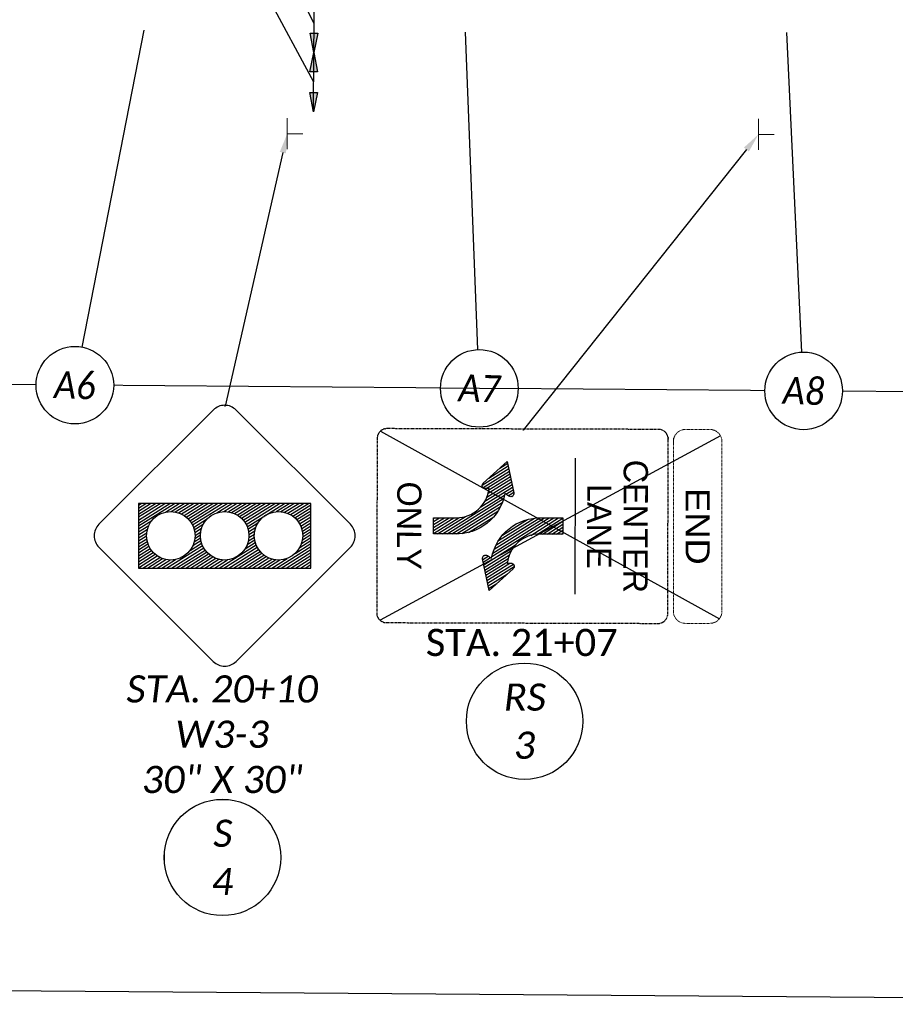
# Model space of a CAD drawing. Header units: feet. Extents: x 2241205 to 2250852, y 595253 to 597159.
# Tile 9 of 32: x 2245312 to 2245492, y 596044 to 596247. Entities that reach past the tile are written whole.
import ezdxf
from ezdxf import colors
from ezdxf.entities.mleader import LeaderData, LeaderLine
from ezdxf.enums import TextEntityAlignment as Align
from ezdxf.math import Vec2, Vec3

# ---------------------------------------------------------------- set-up
doc = ezdxf.new("R2010")
doc.units = ezdxf.units.FT
doc.header["$MEASUREMENT"] = 0
doc.set_wipeout_variables(frame=1)
doc.linetypes.add('HIDDEN2', pattern=[0.1875, 0.125, -0.0625])
for name, color, linetype in [('MT_P_Edge_Line', 7, 'Continuous'), ('PM_P_Text', 7, 'Continuous'), ('SN_P_Signs', 120, 'Continuous'), ('SN_P_Text', 7, 'Continuous'), ('SN_X_Public', 3, 'Continuous'), ('SN_X_Text', 7, 'Continuous'), ('TX_P_20', 7, 'Continuous')]:
    doc.layers.add(name, color=color, linetype=linetype)
doc.layers.add('SC_Scratch1', color=7, linetype='Continuous', plot=False)
doc.styles.add('P_Slanted_Normal', font='calibrii.ttf', dxfattribs={"height": 0.14})
doc.styles.get("Standard").update_dxf_attribs({"font": 'arial.ttf'})
doc.styles.add('Straight-Normal', font='font30.shx', dxfattribs={"height": 0.14})
doc.styles.add('X_Straight_Normal', font='calibril.ttf', dxfattribs={"height": 0.14})

# ---------------------------------------------------------------- blocks, each defined once
blk = doc.blocks.new('*U1213')
blk.add_wipeout([(-0.1996, 0.0154), (-0.1979, 0.0302), (-0.1946, 0.0468), (-0.1907, 0.0607), (-0.1856, 0.075), (-0.1791, 0.0893), (-0.1718, 0.1028), (-0.1639, 0.1149), (-0.1564, 0.1249), (-0.1478, 0.1351), (-0.1377, 0.1454), (-0.1256, 0.1559), (-0.115, 0.1639), (-0.1058, 0.1699), (-0.0947, 0.1764), (-0.083, 0.1822), (-0.0703, 0.1875), (-0.056, 0.1922), (-0.0388, 0.1964), (-0.024, 0.1988), (-0.0082, 0.2001), (0.0001, 0.2003), (0.0146, 0.1997), (0.0292, 0.1981), (0.0462, 0.1949), (0.0605, 0.1909), (0.0744, 0.1859), (0.0908, 0.1785), (0.1029, 0.1718), (0.114, 0.1647), (0.1255, 0.1561), (0.1362, 0.1469), (0.1457, 0.1374), (0.1538, 0.1283), (0.1608, 0.1195), (0.1695, 0.1067), (0.1766, 0.0945), (0.1828, 0.082), (0.188, 0.0691), (0.1919, 0.0576), (0.1951, 0.0455), (0.1971, 0.0355), (0.1987, 0.025), (0.2, 0.012), (0.2003, 0), (0.1999, -0.0132), (0.1985, -0.027), (0.1963, -0.0398), (0.1937, -0.0512), (0.1904, -0.0623), (0.1864, -0.0732), (0.1826, -0.0823), (0.1764, -0.0948), (0.1705, -0.1052), (0.1641, -0.1148), (0.1555, -0.1262), (0.1478, -0.1352), (0.1417, -0.1415), (0.1327, -0.15), (0.1263, -0.1555), (0.1155, -0.1636), (0.1013, -0.1727), (0.0864, -0.1807), (0.0754, -0.1855), (0.063, -0.1901), (0.0466, -0.1947), (0.038, -0.1966), (0.0258, -0.1986), (0.0166, -0.1995), (0.0072, -0.2001), (0.0001, -0.2002), (-0.0041, -0.2002), (-0.0117, -0.1999), (-0.0185, -0.1994), (-0.0265, -0.1985), (-0.0345, -0.1972), (-0.043, -0.1955), (-0.0517, -0.1934), (-0.0617, -0.1905), (-0.0771, -0.1848), (-0.0902, -0.1787), (-0.1007, -0.173), (-0.1125, -0.1656), (-0.1219, -0.1588), (-0.1332, -0.1494), (-0.146, -0.137), (-0.1551, -0.1266), (-0.1646, -0.1139), (-0.171, -0.1041), (-0.1778, -0.0919), (-0.184, -0.0788), (-0.1893, -0.0649), (-0.194, -0.0495), (-0.1968, -0.0363), (-0.1989, -0.0223), (-0.1999, -0.01), (-0.2002, 0)])
at = {"flags": 128}
blk.add_lwpolyline([(-0.0147, 0.1995), (-0.1348, 1.8323)], dxfattribs=at)
blk.add_circle((0, 0), 0.2)
at = {"style": 'P_Slanted_Normal', "width": 0.9, "flags": 8}
blk.add_attdef('ITEMTYPE', text='', height=0.14, dxfattribs=at).set_placement((0, 0), align=Align.MIDDLE_CENTER)
blk = doc.blocks.new('*U1234')
blk.add_wipeout([(-0.1996, 0.0154), (-0.1979, 0.0302), (-0.1946, 0.0468), (-0.1907, 0.0607), (-0.1856, 0.075), (-0.1791, 0.0893), (-0.1718, 0.1028), (-0.1639, 0.1149), (-0.1564, 0.1249), (-0.1478, 0.1351), (-0.1377, 0.1454), (-0.1256, 0.1559), (-0.115, 0.1639), (-0.1058, 0.1699), (-0.0947, 0.1764), (-0.083, 0.1822), (-0.0703, 0.1875), (-0.056, 0.1922), (-0.0388, 0.1964), (-0.024, 0.1988), (-0.0082, 0.2001), (0.0001, 0.2003), (0.0146, 0.1997), (0.0292, 0.1981), (0.0462, 0.1949), (0.0605, 0.1909), (0.0744, 0.1859), (0.0908, 0.1785), (0.1029, 0.1718), (0.114, 0.1647), (0.1255, 0.1561), (0.1362, 0.1469), (0.1457, 0.1374), (0.1538, 0.1283), (0.1608, 0.1195), (0.1695, 0.1067), (0.1766, 0.0945), (0.1828, 0.082), (0.188, 0.0691), (0.1919, 0.0576), (0.1951, 0.0455), (0.1971, 0.0355), (0.1987, 0.025), (0.2, 0.012), (0.2003, 0), (0.1999, -0.0132), (0.1985, -0.027), (0.1963, -0.0398), (0.1937, -0.0512), (0.1904, -0.0623), (0.1864, -0.0732), (0.1826, -0.0823), (0.1764, -0.0948), (0.1705, -0.1052), (0.1641, -0.1148), (0.1555, -0.1262), (0.1478, -0.1352), (0.1417, -0.1415), (0.1327, -0.15), (0.1263, -0.1555), (0.1155, -0.1636), (0.1013, -0.1727), (0.0864, -0.1807), (0.0754, -0.1855), (0.063, -0.1901), (0.0466, -0.1947), (0.038, -0.1966), (0.0258, -0.1986), (0.0166, -0.1995), (0.0072, -0.2001), (0.0001, -0.2002), (-0.0041, -0.2002), (-0.0117, -0.1999), (-0.0185, -0.1994), (-0.0265, -0.1985), (-0.0345, -0.1972), (-0.043, -0.1955), (-0.0517, -0.1934), (-0.0617, -0.1905), (-0.0771, -0.1848), (-0.0902, -0.1787), (-0.1007, -0.173), (-0.1125, -0.1656), (-0.1219, -0.1588), (-0.1332, -0.1494), (-0.146, -0.137), (-0.1551, -0.1266), (-0.1646, -0.1139), (-0.171, -0.1041), (-0.1778, -0.0919), (-0.184, -0.0788), (-0.1893, -0.0649), (-0.194, -0.0495), (-0.1968, -0.0363), (-0.1989, -0.0223), (-0.1999, -0.01), (-0.2002, 0)])
at = {"flags": 128}
blk.add_lwpolyline([(0.0314, 0.1975), (0.2929, 1.841)], dxfattribs=at)
blk.add_circle((0, 0), 0.2)
at = {"style": 'P_Slanted_Normal', "width": 0.9, "flags": 8}
blk.add_attdef('ITEMTYPE', text='', height=0.14, dxfattribs=at).set_placement((0, 0), align=Align.MIDDLE_CENTER)
blk = doc.blocks.new('*U1235')
blk.add_wipeout([(-0.1996, 0.0154), (-0.1979, 0.0302), (-0.1946, 0.0468), (-0.1907, 0.0607), (-0.1856, 0.075), (-0.1791, 0.0893), (-0.1718, 0.1028), (-0.1639, 0.1149), (-0.1564, 0.1249), (-0.1478, 0.1351), (-0.1377, 0.1454), (-0.1256, 0.1559), (-0.115, 0.1639), (-0.1058, 0.1699), (-0.0947, 0.1764), (-0.083, 0.1822), (-0.0703, 0.1875), (-0.056, 0.1922), (-0.0388, 0.1964), (-0.024, 0.1988), (-0.0082, 0.2001), (0.0001, 0.2003), (0.0146, 0.1997), (0.0292, 0.1981), (0.0462, 0.1949), (0.0605, 0.1909), (0.0744, 0.1859), (0.0908, 0.1785), (0.1029, 0.1718), (0.114, 0.1647), (0.1255, 0.1561), (0.1362, 0.1469), (0.1457, 0.1374), (0.1538, 0.1283), (0.1608, 0.1195), (0.1695, 0.1067), (0.1766, 0.0945), (0.1828, 0.082), (0.188, 0.0691), (0.1919, 0.0576), (0.1951, 0.0455), (0.1971, 0.0355), (0.1987, 0.025), (0.2, 0.012), (0.2003, 0), (0.1999, -0.0132), (0.1985, -0.027), (0.1963, -0.0398), (0.1937, -0.0512), (0.1904, -0.0623), (0.1864, -0.0732), (0.1826, -0.0823), (0.1764, -0.0948), (0.1705, -0.1052), (0.1641, -0.1148), (0.1555, -0.1262), (0.1478, -0.1352), (0.1417, -0.1415), (0.1327, -0.15), (0.1263, -0.1555), (0.1155, -0.1636), (0.1013, -0.1727), (0.0864, -0.1807), (0.0754, -0.1855), (0.063, -0.1901), (0.0466, -0.1947), (0.038, -0.1966), (0.0258, -0.1986), (0.0166, -0.1995), (0.0072, -0.2001), (0.0001, -0.2002), (-0.0041, -0.2002), (-0.0117, -0.1999), (-0.0185, -0.1994), (-0.0265, -0.1985), (-0.0345, -0.1972), (-0.043, -0.1955), (-0.0517, -0.1934), (-0.0617, -0.1905), (-0.0771, -0.1848), (-0.0902, -0.1787), (-0.1007, -0.173), (-0.1125, -0.1656), (-0.1219, -0.1588), (-0.1332, -0.1494), (-0.146, -0.137), (-0.1551, -0.1266), (-0.1646, -0.1139), (-0.171, -0.1041), (-0.1778, -0.0919), (-0.184, -0.0788), (-0.1893, -0.0649), (-0.194, -0.0495), (-0.1968, -0.0363), (-0.1989, -0.0223), (-0.1999, -0.01), (-0.2002, 0)])
at = {"flags": 128}
blk.add_lwpolyline([(-0.0163, 0.1993), (-0.1506, 1.8431)], dxfattribs=at)
blk.add_circle((0, 0), 0.2)
at = {"style": 'P_Slanted_Normal', "width": 0.9, "flags": 8}
blk.add_attdef('ITEMTYPE', text='', height=0.14, dxfattribs=at).set_placement((0, 0), align=Align.MIDDLE_CENTER)
blk = doc.blocks.new('Dim1')
h = blk.add_hatch(color=4)
h.dxf.hatch_style = 1
h.paths.add_polyline_path([(0, 0), (-1, -0.2), (-1, 0.2)])
at = {"color": 4}
blk.add_lwpolyline([(0, 0), (-1, -0.2), (-1, 0.2), (0, 0)], dxfattribs=at)
blk = doc.blocks.new('SGN1P')
at = {"layer": 'SN_X_Public', "color": 3, "linetype": 'Continuous', "lineweight": 0}
for p, q in [((0, 0.08), (0, -0.08)), ((0, 0), (-0.08, 0))]:
    blk.add_line(p, q, dxfattribs=at)
blk = doc.blocks.new('A$C17dadd4c')
at = {"layer": 'SN_P_Signs', "linetype": 'Continuous'}
for p, q in [((-4.05, 40.94), (-6.39, 44.68)), ((-3.7, 41.37), (-5.77, 44.68)), ((-3.32, 41.75), (-5.16, 44.68)), ((-2.91, 42.08), (-4.54, 44.68)), ((-2.47, 42.36), (-3.92, 44.68)), ((-2, 42.6), (-3.31, 44.68)), ((-1.51, 42.78), (-2.69, 44.68)), ((-0.98, 42.92), (-2.08, 44.68)), ((-0.41, 43), (-1.46, 44.68)), ((0.2, 43.01), (-0.85, 44.68)), ((0.86, 42.94), (-0.23, 44.68)), ((1.59, 42.76), (0.38, 44.68)), ((2.44, 42.38), (1, 44.68)), ((3.64, 41.44), (1.62, 44.68)), ((6.67, 37.58), (2.23, 44.68)), ((6.67, 38.57), (2.85, 44.68)), ((6.67, 39.55), (3.46, 44.68)), ((6.67, 40.54), (4.08, 44.68)), ((6.67, 41.52), (4.69, 44.68)), ((6.67, 42.51), (5.31, 44.68)), ((6.67, 43.51), (5.93, 44.68)), ((6.67, 44.49), (6.55, 44.68)), ((-4.36, 40.46), (-6.67, 44.15)), ((-4.63, 39.9), (-6.67, 43.16)), ((-4.84, 39.26), (-6.67, 42.17)), ((-4.98, 38.49), (-6.67, 41.19)), ((-4.97, 37.49), (-6.67, 40.2)), ((-1.87, 31.54), (-6.67, 39.22)), ((6.67, 36.6), (4.68, 39.78)), ((-2.35, 31.32), (-6.67, 38.23)), ((-2.79, 31.05), (-6.67, 37.25)), ((6.67, 33.64), (4.8, 36.63)), ((6.67, 34.63), (4.96, 37.36)), ((6.67, 35.61), (4.99, 38.29)), ((-3.21, 30.74), (-6.67, 36.26)), ((-3.6, 30.37), (-6.67, 35.28)), ((6.67, 29.7), (3.62, 34.57)), ((6.67, 30.69), (3.98, 34.99)), ((6.67, 31.67), (4.3, 35.46)), ((6.67, 32.66), (4.58, 36)), ((-3.96, 29.96), (-6.67, 34.29)), ((-4.28, 29.49), (-6.67, 33.31)), ((-1.36, 31.71), (-2.65, 33.77)), ((-0.82, 31.84), (-1.76, 33.33)), ((-0.24, 31.9), (-1.01, 33.12)), ((0.38, 31.89), (-0.33, 33.03)), ((1.05, 31.79), (0.28, 33.02)), ((1.81, 31.56), (0.86, 33.09)), ((2.71, 31.1), (1.4, 33.21)), ((6.67, 25.76), (1.9, 33.39)), ((6.67, 26.75), (2.38, 33.61)), ((6.67, 27.73), (2.82, 33.89)), ((6.67, 28.72), (3.24, 34.2)), ((-4.56, 28.95), (-6.67, 32.32)), ((-4.79, 28.34), (-6.67, 31.34)), ((-4.95, 27.61), (-6.67, 30.35)), ((-5, 26.7), (-6.67, 29.37)), ((-4.73, 25.29), (-6.67, 28.38)), ((-2.22, 20.28), (-6.67, 27.4)), ((-2.67, 20.02), (-6.67, 26.41)), ((6.67, 24.78), (4.96, 27.5)), ((6.67, 23.79), (4.98, 26.49)), ((-3.1, 19.72), (-6.67, 25.43)), ((-3.49, 19.37), (-6.67, 24.44)), ((6.67, 20.84), (4.38, 24.49)), ((6.67, 21.82), (4.65, 25.06)), ((6.67, 22.81), (4.85, 25.71)), ((-3.86, 18.97), (-6.67, 23.46)), ((-4.19, 18.52), (-6.67, 22.47)), ((-1.73, 20.48), (-3.53, 23.36)), ((-1.21, 20.64), (-2.38, 22.5)), ((6.67, 14.93), (2.04, 22.34)), ((6.67, 15.91), (2.5, 22.58)), ((6.67, 16.9), (2.94, 22.86)), ((6.67, 17.88), (3.35, 23.19)), ((6.67, 18.87), (3.73, 23.57)), ((6.67, 19.85), (4.07, 24)), ((-4.49, 18), (-6.67, 21.49)), ((-4.73, 17.41), (-6.67, 20.5)), ((-0.66, 20.75), (-1.54, 22.15)), ((-0.08, 20.79), (-0.81, 21.97)), ((0.56, 20.76), (-0.16, 21.91)), ((1.25, 20.63), (0.45, 21.92)), ((2.04, 20.36), (1.01, 22.01)), ((3.02, 19.78), (1.54, 22.15)), ((-4.91, 16.71), (-6.67, 19.52)), ((-5, 15.87), (-6.67, 18.53)), ((-4.87, 14.68), (-6.67, 17.55)), ((-2.02, 9.13), (-6.67, 16.56)), ((6.67, 13.94), (4.91, 16.76)), ((-2.63, 9.13), (-6.67, 15.58)), ((-3.25, 9.13), (-6.67, 14.59)), ((6.67, 11.97), (4.9, 14.8)), ((6.67, 12.96), (5, 15.63)), ((-3.87, 9.13), (-6.67, 13.61)), ((-4.48, 9.13), (-6.67, 12.62)), ((5.98, 9.13), (3.83, 12.58)), ((6.6, 9.13), (4.16, 13.02)), ((6.67, 10), (4.46, 13.53)), ((6.67, 10.99), (4.71, 14.12)), ((-5.1, 9.13), (-6.67, 11.64)), ((-5.71, 9.13), (-6.67, 10.65)), ((-1.4, 9.13), (-3.14, 11.9)), ((-0.79, 9.13), (-2.13, 11.27)), ((-0.17, 9.13), (-1.33, 10.97)), ((0.44, 9.13), (-0.62, 10.83)), ((1.06, 9.13), (0.02, 10.79)), ((1.67, 9.13), (0.61, 10.83)), ((2.29, 9.13), (1.16, 10.93)), ((2.91, 9.13), (1.68, 11.08)), ((3.52, 9.13), (2.17, 11.29)), ((4.14, 9.13), (2.63, 11.54)), ((4.75, 9.13), (3.06, 11.84)), ((5.37, 9.13), (3.46, 12.18)), ((-6.33, 9.13), (-6.67, 9.67))]:
    blk.add_line(p, q, dxfattribs=at)
at = {"layer": 'SN_P_Signs', "linetype": 'Continuous', "flags": 128}
blk.add_lwpolyline([(25.93, 29.26), (2.36, 52.83, 0.414214), (-2.36, 52.83), (-25.93, 29.26, 0.414214), (-25.93, 24.55), (-2.36, 0.98, 0.414214), (2.36, 0.98), (25.93, 24.55, 0.414214), (25.93, 29.26)], format="xyb", close=True, dxfattribs=at)
blk.add_lwpolyline([(6.67, 9.13), (6.67, 44.68), (-6.67, 44.68), (-6.67, 9.13), (6.67, 9.13)], dxfattribs=at)
at = {"layer": 'SN_P_Signs', "linetype": 'Continuous'}
for centre in [(0, 38.01), (0, 26.9), (0, 15.79)]:
    blk.add_circle(centre, 5, dxfattribs=at)
blk = doc.blocks.new('A$C71eddef6')
at = {"layer": 'SN_P_Signs', "linetype": 'Continuous', "lineweight": 0}
for p, q in [((0, -3.2), (0, 3.2)), ((0, 0), (3.2, 0))]:
    blk.add_line(p, q, dxfattribs=at)
blk = doc.blocks.new('A$C3fb1edb3')
at = {"layer": 'SN_X_Public', "linetype": 'HIDDEN2', "lineweight": 13}
blk.add_rational_spline([(10, -17.5), (10, 0), (10, 17.5), (10, 18.54), (9.27, 19.27), (8.54, 20), (7.5, 20), (5, 20), (2.5, 20), (1.46, 20), (0.73, 19.27), (0, 18.54), (0, 17.5), (0, 0), (0, -17.5), (0, -18.54), (0.73, -19.27), (1.46, -20), (2.5, -20), (5, -20), (7.5, -20), (8.54, -20), (9.27, -19.27), (10, -18.54), (10, -17.5)], [1, 1, 1, 0.92387953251, 1, 0.92387953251, 1, 1, 1, 0.92387953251, 1, 0.92387953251, 1, 1, 1, 0.92387953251, 1, 0.92387953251, 1, 1, 1, 0.92387953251, 1, 0.92387953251, 1], degree=2, knots=[0, 0, 0, 1, 1, 1.785398, 1.785398, 2.570796, 2.570796, 3.570796, 3.570796, 4.356194, 4.356194, 5.141593, 5.141593, 6.141593, 6.141593, 6.926991, 6.926991, 7.712389, 7.712389, 8.712389, 8.712389, 9.497787, 9.497787, 10.283185, 10.283185, 10.283185], dxfattribs=at)
at = {"layer": 'SN_X_Public', "linetype": 'Continuous', "lineweight": 13, "style": 'Straight-Normal', "width": 1.12}
blk.add_text('END', height=5, rotation=270, dxfattribs=at).set_placement((5, 0), align=Align.MIDDLE_CENTER)
blk = doc.blocks.new('A$C71ab67a0')
at = {"layer": 'SN_X_Public', "linetype": 'Continuous'}
for p, q in [((23.07, 9.81), (27.07, 12.32)), ((25.32, 11.83), (26.96, 12.86)), ((40.87, 13.89), (40.79, -14.13)), ((21.7, 8.34), (27.18, 11.77)), ((21.87, 7.83), (27.3, 11.22)), ((22.55, 7.64), (27.41, 10.68)), ((22.25, 5), (27.85, 8.5)), ((22.69, 5.88), (27.74, 9.04)), ((22.94, 6.66), (27.63, 9.59)), ((23.09, 7.37), (27.52, 10.13)), ((13.49, -1.71), (26.29, 6.28)), ((21.43, 3.87), (27.97, 7.95)), ((26.56, 6.46), (28.08, 7.4)), ((27.05, 6.15), (28.19, 6.86)), ((27.79, 6), (28.02, 6.14)), ((14.47, -1.71), (26.1, 5.55)), ((15.45, -1.71), (25.84, 4.77)), ((16.43, -1.72), (25.47, 3.93)), ((17.51, -1.66), (24.93, 2.98)), ((11.66, -1.62), (16.87, 1.63)), ((11.66, -1.01), (15.86, 1.62)), ((11.66, 0.23), (13.9, 1.62)), ((11.66, -0.39), (14.88, 1.62)), ((11.67, 1.46), (11.94, 1.63)), ((11.67, 0.84), (12.92, 1.63)), ((12.51, -1.71), (18.25, 1.88)), ((18.91, -1.4), (24.09, 1.83)), ((23.71, -6.41), (36.48, 1.58)), ((23.89, -5.68), (35.5, 1.58)), ((24.16, -4.89), (34.52, 1.58)), ((24.53, -4.05), (33.55, 1.59)), ((25.07, -3.1), (32.46, 1.53)), ((25.91, -1.95), (31.06, 1.27)), ((31.72, -2.02), (37.46, 1.57)), ((33.1, -1.77), (38.33, 1.5)), ((34.11, -1.75), (38.33, 0.88)), ((35.09, -1.75), (38.33, 0.27)), ((36.07, -1.76), (38.33, -0.35)), ((37.05, -1.76), (38.32, -0.97)), ((38.03, -1.76), (38.32, -1.58)), ((22.02, -8.08), (28.58, -3.98)), ((22.13, -8.62), (27.74, -5.12)), ((22.25, -9.17), (27.31, -6)), ((21.8, -6.98), (22.93, -6.28)), ((21.91, -7.53), (23.42, -6.59)), ((22, -6.24), (22.16, -6.14)), ((22.36, -9.71), (27.05, -6.78)), ((22.47, -10.26), (26.9, -7.49)), ((22.58, -10.8), (27.43, -7.78)), ((22.69, -11.35), (28.12, -7.96)), ((22.8, -11.89), (28.29, -8.47)), ((22.92, -12.44), (26.95, -9.92)), ((23.03, -12.99), (24.7, -11.94))]:
    blk.add_line(p, q, dxfattribs=at)
at = {"layer": 'SN_X_Public', "flags": 128}
for points in [[(11.66, -1.7), (11.67, 1.63), (16.41, 1.62, 0.183573), (20.92, 3.35, 0.183328), (23.13, 7.64), (22.15, 7.64, -0.572375), (21.92, 8.78), (26.88, 13.24), (28.22, 6.73, -0.649183), (27.21, 6.05), (26.35, 6.59, -0.372691), (16.01, -1.72)], [(38.33, 1.57), (38.32, -1.76), (33.58, -1.75, 0.183573), (29.07, -3.48, 0.183328), (26.86, -7.77), (27.84, -7.78, -0.572375), (28.07, -8.91), (23.11, -13.37), (21.77, -6.87, -0.649183), (22.78, -6.19), (23.64, -6.72, -0.372691), (33.98, 1.58)]]:
    blk.add_lwpolyline(points, format="xyb", close=True, dxfattribs=at)
at = {"layer": 'SN_X_Public', "linetype": 'HIDDEN2'}
blk.add_rational_spline([(-0.05, -18), (0, 0), (0.05, 18), (0.06, 18.83), (0.64, 19.41), (1.23, 20), (2.06, 19.99), (30.06, 19.91), (58.06, 19.83), (58.89, 19.82), (59.47, 19.24), (60.06, 18.65), (60.05, 17.82), (60, -0.18), (59.95, -18.18), (59.94, -19.01), (59.36, -19.59), (58.77, -20.18), (57.94, -20.17), (29.94, -20.09), (1.94, -20.01), (1.11, -20), (0.53, -19.42), (-0.06, -18.83), (-0.05, -18)], [1, 1, 1, 0.92387953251, 1, 0.92387953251, 1, 1, 1, 0.92387953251, 1, 0.92387953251, 1, 1, 1, 0.92387953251, 1, 0.92387953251, 1, 1, 1, 0.92387953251, 1, 0.92387953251, 1], degree=2, knots=[0, 0, 0, 1, 1, 1.785398, 1.785398, 2.570796, 2.570796, 3.570796, 3.570796, 4.356194, 4.356194, 5.141593, 5.141593, 6.141593, 6.141593, 6.926991, 6.926991, 7.712389, 7.712389, 8.712389, 8.712389, 9.497787, 9.497787, 10.283185, 10.283185, 10.283185], dxfattribs=at)
at = {"layer": 'SN_X_Public', "linetype": 'Continuous', "style": 'Straight-Normal'}
for s, p in [('CENTER', (53.33, -0.16)), ('ONLY', (6.67, -0.02)), ('LANE', (45.83, -0.14))]:
    blk.add_text(s, height=5, rotation=269.8294, dxfattribs=at).set_placement(p, align=Align.MIDDLE_CENTER)

msp = doc.modelspace()

# ---------------------------------------------------------------- linework, layer by layer
at = {"layer": 'MT_P_Edge_Line', "color": 95, "linetype": 'Continuous'}
for p, q in [((2245372.34, 596246.44), (2245340.31, 596308.47)), ((2245372.24, 596234.31), (2245340.23, 596293.84)), ((2245372.29, 596240.44), (2245372.39, 596252.44)), ((2245372.19, 596228.19), (2245372.29, 596240.44))]:
    msp.add_line(p, q, dxfattribs=at)
at = {"layer": 'SC_Scratch1'}
msp.add_line((2246105.37, 596040.65), (2244505.42, 596053.27), dxfattribs=at)
at = {"layer": 'SN_P_Signs', "color": 1, "flags": 128}
msp.add_lwpolyline([(2245456.11, 596161.37), (2245385.94, 596123.34)], dxfattribs=at)

# ---------------------------------------------------------------- block references
at = {"layer": 'MT_P_Edge_Line', "color": 95}
for p, xscale, yscale, zscale, rotation in [((2245372.29, 596240.44), 3.999999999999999, 3.999999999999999, 3.999999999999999, 269.5482645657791), ((2245372.29, 596240.44), 3.999999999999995, 3.999999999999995, 3.999999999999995, 89.54826456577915), ((2245372.19, 596228.19), 3.999999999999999, 3.999999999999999, 3.999999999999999, 269.5482645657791)]:
    msp.add_blockref('Dim1', p, dxfattribs=dict(at, xscale=xscale, yscale=yscale, zscale=zscale, rotation=rotation))
at = {"layer": 'PM_P_Text'}
ref = msp.add_blockref('*U1213', (2245406.39, 596171.17), dxfattribs=dict(at, xscale=40, yscale=40, zscale=40, rotation=358))
ref.add_attrib('ITEMTYPE', 'A7', dxfattribs={"layer": '0', "height": 5.6, "rotation": 358, "style": 'P_Slanted_Normal', "width": 0.9}).set_placement((2245406.39, 596171.17), align=Align.MIDDLE_CENTER)
at = {"layer": 'SN_X_Public', "color": 1}
for name, p in [('A$C71eddef6', (2245366.79, 596223.69)), ('A$C3fb1edb3', (2245446.4, 596142.7))]:
    msp.add_blockref(name, p, dxfattribs=at)

# ---------------------------------------------------------------- texts
at = {"layer": 'SN_P_Text', "insert": (2245353.37, 596099.82), "char_height": 5.6, "attachment_point": 5, "style": 'P_Slanted_Normal'}
msp.add_mtext('\\A1;STA. 20+10\\PW3-3\\P30" X 30"', dxfattribs=at)
at = {"layer": 'SN_X_Text', "insert": (2245415.13, 596118.73), "char_height": 5.6, "attachment_point": 5, "style": 'X_Straight_Normal'}
msp.add_mtext('\\A1;STA. 21+07', dxfattribs=at)

# ---------------------------------------------------------------- leaders
at = {"layer": 'SN_P_Text', "linetype": 'Continuous'}
ml = msp.add_multileader_mtext('Standard', dxfattribs=at)
ml.set_content('', color=256)
ml.set_leader_properties()
ml.build(insert=Vec2(0, 0))
ml.multileader.update_dxf_attribs({"text_right_attachment_type": 6, "dogleg_length": 0, "scale": 40})
ctx = ml.context
ctx.base_point, ctx.scale, ctx.char_height, ctx.landing_gap_size, ctx.plane_origin = Vec3(2245353.8, 596167.58), 40, 0.18, 0.09, Vec3(2245283.55, 596175.72)
ctx.right_attachment, ctx.text_align_type = 6, 2
notes = []
notes.append((ctx, [(1, (1, 1, 0), (2245353.98, 596167.49), (-1, 0), 0, [(0, [(2245366.79, 596223.69)], 0, [])])]))
ctx.mtext.insert, ctx.mtext.alignment, ctx.mtext.flow_direction = Vec3(2245353.89, 596167.67), 3, 5
at = {"layer": 'TX_P_20'}
ml = msp.add_multileader_mtext('Standard', dxfattribs=at)
ml.set_content('EXISTING PAVEMENT MARKINGS ', color=256, style='P_Slanted_Normal')
ml.set_leader_properties()
ml.build(insert=Vec2(0, 0))
ml.multileader.update_dxf_attribs({"dogleg_length": 0.215, "arrow_head_size": 7.2, "scale": 40})
ctx = ml.context
ctx.base_point, ctx.scale, ctx.char_height, ctx.arrow_head_size, ctx.landing_gap_size, ctx.plane_origin, ctx.plane_x_axis, ctx.plane_y_axis = Vec3(2244625.09, 596391.55), 40, 5.6, 7.2, 3.6, Vec3(2244713.53, 596055.62), Vec3(0.999969, -0.007884), Vec3(0.007884, 0.999969)
notes.append((ctx, [(0, (1, 1, 0), (2244616.48, 596391.62), (0.999969, -0.007884), 8.6, [(0, [(2244584.92, 596258.59), (2244603.19, 596246.36)], 0, [])])]))
ctx.mtext.insert, ctx.mtext.text_direction, ctx.mtext.rotation, ctx.mtext.width, ctx.mtext.defined_height, ctx.mtext.flow_direction = Vec3(2244628.71, 596394.37), Vec3(0.999969, -0.007884), 6.275301, 104.6265, 5.78, 5
for ctx, leaders in notes:
    for number, flags, end, landing, length, lines in leaders:
        leader = LeaderData()
        leader.index, (leader.has_last_leader_line, leader.has_dogleg_vector, leader.attachment_direction) = number, flags
        leader.last_leader_point, leader.dogleg_vector, leader.dogleg_length = Vec3(end), Vec3(landing), length
        for number, points, colour, breaks in lines:
            line = LeaderLine()
            line.index, line.vertices, line.color, line.breaks = number, Vec3.list(points), colors.encode_raw_color(colour), breaks
            leader.lines.append(line)
        ctx.leaders.append(leader)

# ---------------------------------------------------------------- wipeouts: each hides what was drawn before it
for points in [[(2245403.79, 596103.44), (2245403.9, 596104.32), (2245404.09, 596105.31), (2245404.32, 596106.14), (2245404.63, 596106.99), (2245405.01, 596107.85), (2245405.45, 596108.65), (2245405.92, 596109.38), (2245406.37, 596109.98), (2245406.89, 596110.58), (2245407.49, 596111.19), (2245408.21, 596111.82), (2245408.84, 596112.3), (2245409.39, 596112.66), (2245410.06, 596113.05), (2245410.75, 596113.39), (2245411.52, 596113.71), (2245412.37, 596113.99), (2245413.39, 596114.25), (2245414.28, 596114.39), (2245415.22, 596114.46), (2245415.72, 596114.47), (2245416.58, 596114.44), (2245417.46, 596114.35), (2245418.47, 596114.15), (2245419.32, 596113.92), (2245420.15, 596113.62), (2245421.13, 596113.17), (2245421.85, 596112.78), (2245422.51, 596112.35), (2245423.21, 596111.83), (2245423.84, 596111.29), (2245424.41, 596110.72), (2245424.9, 596110.18), (2245425.31, 596109.65), (2245425.83, 596108.88), (2245426.26, 596108.16), (2245426.62, 596107.41), (2245426.94, 596106.64), (2245427.17, 596105.96), (2245427.36, 596105.23), (2245427.48, 596104.64), (2245427.58, 596104.01), (2245427.65, 596103.24), (2245427.67, 596102.52), (2245427.64, 596101.73), (2245427.56, 596100.9), (2245427.43, 596100.14), (2245427.27, 596099.46), (2245427.08, 596098.8), (2245426.84, 596098.14), (2245426.61, 596097.6), (2245426.25, 596096.86), (2245425.89, 596096.24), (2245425.51, 596095.66), (2245425, 596094.98), (2245424.53, 596094.44), (2245424.17, 596094.07), (2245423.63, 596093.56), (2245423.25, 596093.23), (2245422.61, 596092.75), (2245421.76, 596092.2), (2245420.87, 596091.73), (2245420.22, 596091.44), (2245419.47, 596091.17), (2245418.5, 596090.89), (2245417.98, 596090.78), (2245417.25, 596090.66), (2245416.7, 596090.6), (2245416.14, 596090.57), (2245415.72, 596090.56), (2245415.47, 596090.56), (2245415.01, 596090.58), (2245414.61, 596090.61), (2245414.13, 596090.67), (2245413.65, 596090.74), (2245413.14, 596090.84), (2245412.63, 596090.97), (2245412.03, 596091.14), (2245411.11, 596091.48), (2245410.32, 596091.85), (2245409.7, 596092.19), (2245408.99, 596092.63), (2245408.43, 596093.04), (2245407.76, 596093.59), (2245407, 596094.34), (2245406.45, 596094.96), (2245405.88, 596095.71), (2245405.5, 596096.3), (2245405.09, 596097.03), (2245404.72, 596097.81), (2245404.41, 596098.64), (2245404.13, 596099.56), (2245403.96, 596100.35), (2245403.83, 596101.19), (2245403.77, 596101.92), (2245403.76, 596102.52)], [(2245341.52, 596075.35), (2245341.62, 596076.23), (2245341.81, 596077.23), (2245342.04, 596078.06), (2245342.35, 596078.91), (2245342.74, 596079.76), (2245343.17, 596080.57), (2245343.65, 596081.29), (2245344.09, 596081.89), (2245344.61, 596082.49), (2245345.21, 596083.11), (2245345.93, 596083.74), (2245346.56, 596084.21), (2245347.11, 596084.58), (2245347.78, 596084.96), (2245348.48, 596085.31), (2245349.24, 596085.63), (2245350.09, 596085.91), (2245351.12, 596086.16), (2245352, 596086.3), (2245352.94, 596086.38), (2245353.44, 596086.39), (2245354.3, 596086.36), (2245355.18, 596086.26), (2245356.19, 596086.06), (2245357.04, 596085.83), (2245357.87, 596085.53), (2245358.85, 596085.09), (2245359.58, 596084.69), (2245360.24, 596084.27), (2245360.93, 596083.75), (2245361.56, 596083.2), (2245362.13, 596082.63), (2245362.62, 596082.09), (2245363.03, 596081.56), (2245363.56, 596080.8), (2245363.98, 596080.07), (2245364.35, 596079.32), (2245364.66, 596078.56), (2245364.89, 596077.87), (2245365.08, 596077.15), (2245365.2, 596076.55), (2245365.3, 596075.93), (2245365.37, 596075.15), (2245365.39, 596074.43), (2245365.37, 596073.64), (2245365.28, 596072.82), (2245365.15, 596072.05), (2245364.99, 596071.37), (2245364.8, 596070.71), (2245364.56, 596070.06), (2245364.34, 596069.52), (2245363.97, 596068.77), (2245363.61, 596068.15), (2245363.23, 596067.57), (2245362.72, 596066.89), (2245362.26, 596066.36), (2245361.89, 596065.98), (2245361.36, 596065.47), (2245360.97, 596065.15), (2245360.33, 596064.66), (2245359.48, 596064.12), (2245358.59, 596063.64), (2245357.94, 596063.35), (2245357.19, 596063.08), (2245356.22, 596062.8), (2245355.7, 596062.69), (2245354.97, 596062.57), (2245354.42, 596062.52), (2245353.86, 596062.48), (2245353.44, 596062.48), (2245353.19, 596062.48), (2245352.73, 596062.5), (2245352.33, 596062.53), (2245351.85, 596062.58), (2245351.37, 596062.66), (2245350.87, 596062.76), (2245350.35, 596062.88), (2245349.75, 596063.06), (2245348.83, 596063.4), (2245348.05, 596063.76), (2245347.42, 596064.1), (2245346.72, 596064.54), (2245346.15, 596064.95), (2245345.48, 596065.51), (2245344.72, 596066.25), (2245344.17, 596066.87), (2245343.61, 596067.63), (2245343.22, 596068.21), (2245342.82, 596068.94), (2245342.45, 596069.73), (2245342.13, 596070.55), (2245341.85, 596071.48), (2245341.68, 596072.26), (2245341.56, 596073.1), (2245341.5, 596073.83), (2245341.48, 596074.43)]]:
    msp.add_wipeout(points).dxf.layer = 'SN_P_Text'

# ---------------------------------------------------------------- next in the draw order: linework, layer by layer
at = {"layer": 'SC_Scratch1'}
msp.add_line((2246106.35, 596165.65), (2244506.4, 596178.26), dxfattribs=at)
at = {"layer": 'SN_P_Signs', "color": 1, "flags": 128}
msp.add_lwpolyline([(2245386, 596162.34), (2245455.87, 596123.67)], dxfattribs=at)
at = {"layer": 'SN_P_Text'}
for centre in [(2245415.72, 596102.52), (2245353.44, 596074.43)]:
    msp.add_circle(centre, 12, dxfattribs=at)

# ---------------------------------------------------------------- next in the draw order: block references
at = {"layer": 'SN_X_Public', "color": 1}
msp.add_blockref('A$C71ab67a0', (2245385.28, 596142.87), dxfattribs=at)

# ---------------------------------------------------------------- next in the draw order: texts
at = {"layer": 'SN_P_Text', "char_height": 5.6, "attachment_point": 5, "style": 'P_Slanted_Normal'}
for s, insert in [('\\A1;RS', (2245415.78, 596107.47)), ('\\A1;S', (2245353.51, 596079.39)), ('\\A1;4', (2245353.4, 596069.47))]:
    msp.add_mtext(s, dxfattribs=dict(at, insert=insert))
at = {"layer": 'SN_P_Text', "insert": (2245415.68, 596097.55), "char_height": 5.6, "width": 4.0406, "attachment_point": 5, "style": 'P_Slanted_Normal'}
msp.add_mtext('\\A1;3', dxfattribs=at)

# ---------------------------------------------------------------- next in the draw order: leaders
at = {"layer": 'TX_P_20'}
ml = msp.add_multileader_mtext('Standard', dxfattribs=at)
ml.set_content('{\\fOHDOTSymbols|b0|i1|c186|p2;\\H1.08333x;\ue0a4} R/W & CONST. \\PHIGHLAND ROAD', color=256, style='P_Slanted_Normal')
ml.set_leader_properties()
ml.build(insert=Vec2(0, 0))
ml.multileader.update_dxf_attribs({"dogleg_length": 0.36, "arrow_head_size": 7.2, "scale": 40})
ctx = ml.context
ctx.base_point, ctx.scale, ctx.char_height, ctx.arrow_head_size, ctx.landing_gap_size, ctx.plane_origin, ctx.plane_x_axis, ctx.plane_y_axis = Vec3(2245551.26, 596295.21), 40, 5.6, 7.2, 3.6, Vec3(2245389, 596292.69), Vec3(0.999969, -0.007884), Vec3(0.007884, 0.999969)
ctx.text_align_type = 2
notes = []
notes.append((ctx, [(1, (1, 1, 0), (2245628.34, 596294.6), (-0.999969, 0.007884), 8.6, [(0, [(2245646.35, 596244.28)], 0, [])])]))
ctx.mtext.insert, ctx.mtext.text_direction, ctx.mtext.rotation, ctx.mtext.width, ctx.mtext.defined_height, ctx.mtext.alignment, ctx.mtext.flow_direction = Vec3(2245616.16, 596297.54), Vec3(0.999969, -0.007884), 6.275301, 92.3855, 15.89, 3, 5
for ctx, leaders in notes:
    for number, flags, end, landing, length, lines in leaders:
        leader = LeaderData()
        leader.index, (leader.has_last_leader_line, leader.has_dogleg_vector, leader.attachment_direction) = number, flags
        leader.last_leader_point, leader.dogleg_vector, leader.dogleg_length = Vec3(end), Vec3(landing), length
        for number, points, colour, breaks in lines:
            line = LeaderLine()
            line.index, line.vertices, line.color, line.breaks = number, Vec3.list(points), colors.encode_raw_color(colour), breaks
            leader.lines.append(line)
        ctx.leaders.append(leader)

# ---------------------------------------------------------------- next in the draw order: block references
at = {"layer": 'PM_P_Text'}
ref = msp.add_blockref('*U1234', (2245323.01, 596171.82), dxfattribs=dict(at, xscale=40, yscale=40, zscale=40, rotation=358))
ref.add_attrib('ITEMTYPE', 'A6', dxfattribs={"layer": '0', "height": 5.6, "rotation": 358, "style": 'P_Slanted_Normal', "width": 0.9}).set_placement((2245323.01, 596171.82), align=Align.MIDDLE_CENTER)
ref = msp.add_blockref('*U1235', (2245473.24, 596170.64), dxfattribs=dict(at, xscale=40, yscale=40, zscale=40, rotation=358))
ref.add_attrib('ITEMTYPE', 'A8', dxfattribs={"layer": '0', "height": 5.6, "rotation": 358, "style": 'P_Slanted_Normal', "width": 0.9}).set_placement((2245473.24, 596170.64), align=Align.MIDDLE_CENTER)

# ---------------------------------------------------------------- next in the draw order: block references
at = {"layer": 'SN_X_Public', "xscale": 40, "yscale": 40, "zscale": 40, "rotation": 180}
msp.add_blockref('SGN1P', (2245463.94, 596223.55), dxfattribs=at)
at = {"layer": 'SN_X_Public', "color": 1, "rotation": 270}
msp.add_blockref('A$C17dadd4c', (2245326.99, 596140.77), dxfattribs=at)

# ---------------------------------------------------------------- next in the draw order: leaders
at = {"layer": 'SN_X_Text', "linetype": 'Continuous'}
ml = msp.add_multileader_mtext('Standard', dxfattribs=at)
ml.set_content('', color=256)
ml.set_leader_properties()
ml.build(insert=Vec2(0, 0))
ml.multileader.update_dxf_attribs({"text_right_attachment_type": 6, "dogleg_length": 0, "scale": 40})
ctx = ml.context
ctx.base_point, ctx.scale, ctx.char_height, ctx.landing_gap_size, ctx.plane_origin = Vec3(2245415.25, 596162.67), 40, 0.18, 0.09, Vec3(2245380.69, 596175.68)
ctx.right_attachment, ctx.text_align_type = 6, 2
notes = []
notes.append((ctx, [(1, (1, 1, 0), (2245415.43, 596162.58), (-1, 0), 0, [(0, [(2245463.94, 596223.55)], 0, [])])]))
ctx.mtext.insert, ctx.mtext.alignment, ctx.mtext.flow_direction = Vec3(2245415.34, 596162.76), 3, 5
for ctx, leaders in notes:
    for number, flags, end, landing, length, lines in leaders:
        leader = LeaderData()
        leader.index, (leader.has_last_leader_line, leader.has_dogleg_vector, leader.attachment_direction) = number, flags
        leader.last_leader_point, leader.dogleg_vector, leader.dogleg_length = Vec3(end), Vec3(landing), length
        for number, points, colour, breaks in lines:
            line = LeaderLine()
            line.index, line.vertices, line.color, line.breaks = number, Vec3.list(points), colors.encode_raw_color(colour), breaks
            leader.lines.append(line)
        ctx.leaders.append(leader)

doc.saveas('drawing.dxf')
